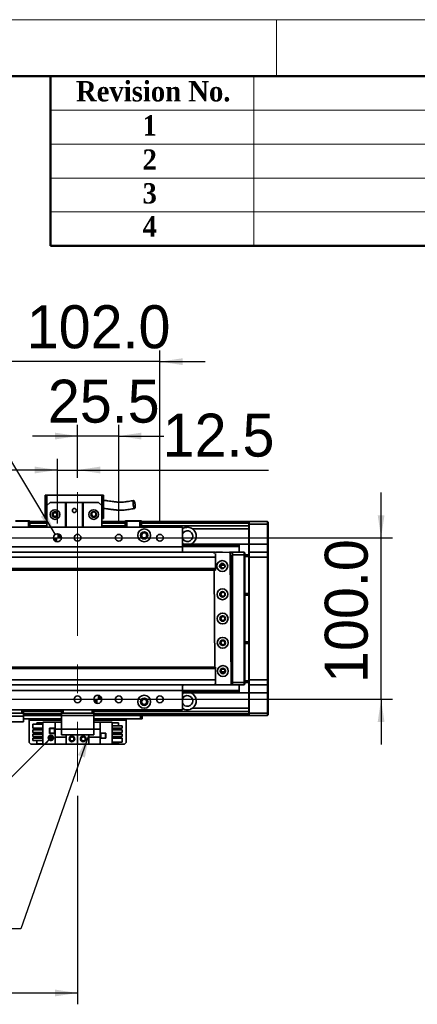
# Model space of a CAD drawing. Header units: millimetres. Extents: x 35 to 2905, y 35 to 2044.
# Tile 12 of 13: x 2011 to 2257, y 1434 to 2044. Entities that reach past the tile are written whole.
import ezdxf

# ---------------------------------------------------------------- set-up
doc = ezdxf.new("R2010")
doc.units = ezdxf.units.MM
doc.header["$LTSCALE"] = 7
doc.linetypes.add('CENTERX2', pattern=[20.32, 12.7, -2.54, 2.54, -2.54])
doc.layers.add('黑色实线', color=7, linetype='Continuous')
doc.styles.add('SLDTEXTSTYLE2', font='timesbd.ttf', dxfattribs={"width": 0.933})
doc.styles.add('SLDTEXTSTYLE8', font='txt')
doc.dimstyles.new('SLDDIMSTYLE0', dxfattribs={"dimtxt": 26.6, "dimasz": 14, "dimexe": 0, "dimexo": 0.0625, "dimgap": 6.65, "dimtad": 2, "dimdec": 1, "dimrnd": 1e-09, "dimzin": 4, "dimdsep": 46, "dimtxsty": 'SLDTEXTSTYLE8', "dimsah": 1, "dimcen": 0.09, "dimadec": 0, "dimazin": 1, "dimtfac": 1, "dimtdec": 1, "dimtmove": 0, "dimatfit": 0, "dimfxl": 0, "dimfrac": 2, "dimtolj": 1, "dimtzin": 12, "dimarcsym": 0})
doc.dimstyles.new('SLDDIMSTYLE1', dxfattribs={"dimtxt": 26.6, "dimasz": 14, "dimexe": 0, "dimexo": 0.0625, "dimgap": 6.65, "dimtad": 2, "dimdec": 1, "dimrnd": 1e-09, "dimzin": 12, "dimdsep": 46, "dimtxsty": 'SLDTEXTSTYLE8', "dimsah": 1, "dimcen": 0.09, "dimadec": 0, "dimazin": 3, "dimtfac": 1, "dimtdec": 1, "dimtmove": 0, "dimatfit": 0, "dimfxl": 0, "dimfrac": 2, "dimtolj": 1, "dimtzin": 12, "dimarcsym": 0})
doc.dimstyles.new('SLDDIMSTYLE2', dxfattribs={"dimtxt": 0.18, "dimasz": 14, "dimexe": 0, "dimexo": 0.0625, "dimgap": 0, "dimtad": 0, "dimtih": 1, "dimtoh": 1, "dimdec": 0, "dimrnd": 1e-09, "dimzin": 0, "dimdsep": 46, "dimtxsty": 'Standard', "dimsah": 1, "dimcen": 0.09, "dimadec": 0, "dimazin": 0, "dimtfac": 14, "dimtdec": 0, "dimtofl": 0, "dimtmove": 0, "dimatfit": 3, "dimfxl": 0, "dimfrac": 2, "dimtolj": 1, "dimtzin": 0, "dimarcsym": 0})
doc.dimstyles.new('SLDDIMSTYLE4', dxfattribs={"dimtxt": 26.6, "dimasz": 14, "dimexe": 0, "dimexo": 0.0625, "dimgap": 6.65, "dimtad": 0, "dimtih": 1, "dimtoh": 1, "dimdec": 1, "dimrnd": 1e-09, "dimzin": 4, "dimdsep": 46, "dimtxsty": 'SLDTEXTSTYLE8', "dimsah": 1, "dimcen": 0, "dimadec": 0, "dimazin": 1, "dimtfac": 1, "dimtdec": 1, "dimtofl": 0, "dimtmove": 0, "dimatfit": 3, "dimfxl": 0, "dimfrac": 2, "dimtolj": 1, "dimtzin": 12, "dimarcsym": 0})
doc.dimstyles.new('SLDDIMSTYLE5', dxfattribs={"dimtxt": 26.6, "dimasz": 14, "dimexe": 0, "dimexo": 0.0625, "dimgap": 6.65, "dimtad": 2, "dimdec": 1, "dimrnd": 1e-09, "dimzin": 4, "dimdsep": 46, "dimtxsty": 'SLDTEXTSTYLE8', "dimsah": 1, "dimcen": 0.09, "dimadec": 0, "dimazin": 1, "dimtfac": 1, "dimtdec": 1, "dimtofl": 0, "dimtmove": 0, "dimatfit": 3, "dimfxl": 0, "dimfrac": 2, "dimtolj": 1, "dimtzin": 12, "dimarcsym": 0})
doc.dimstyles.new('SLDDIMSTYLE6', dxfattribs={"dimtxt": 0.18, "dimasz": 4.2, "dimexe": 0, "dimexo": 0.0625, "dimgap": 0, "dimtad": 0, "dimtih": 1, "dimtoh": 1, "dimdec": 0, "dimrnd": 1e-09, "dimzin": 0, "dimdsep": 46, "dimtxsty": 'Standard', "dimblk1": 'DOT', "dimblk2": 'DOT', "dimsah": 1, "dimcen": 0.09, "dimadec": 0, "dimazin": 0, "dimtfac": 4.2, "dimtdec": 0, "dimtofl": 0, "dimtmove": 0, "dimatfit": 3, "dimldrblk": 'DOT', "dimfxl": 0, "dimfrac": 2, "dimtolj": 1, "dimtzin": 0, "dimarcsym": 0})

# ---------------------------------------------------------------- blocks, each defined once
blk = doc.blocks.new('_D_8')
at = {"layer": '黑色实线'}
for p, q in [((2234.73, 1723.28), (2234.73, 1751.28)), ((366.62, 1723.28), (2241.73, 1723.28)), ((2234.73, 1623.28), (2234.73, 1723.28)), ((366.62, 1623.28), (2241.73, 1623.28)), ((2234.73, 1623.28), (2234.73, 1595.28))]:
    blk.add_line(p, q, dxfattribs=at)
for points in [[(2234.73, 1723.28), (2236.83, 1737.28), (2232.63, 1737.28)], [(2234.73, 1623.28), (2232.63, 1609.28), (2236.83, 1609.28)]]:
    blk.add_solid(points, dxfattribs=at)
at = {"layer": '黑色实线', "insert": (2199.83, 1633.39), "char_height": 26.6, "attachment_point": 1, "rotation": 90, "style": 'SLDTEXTSTYLE8'}
blk.add_mtext('100.0', dxfattribs=at)
blk = doc.blocks.new('_D_13')
at = {"layer": '黑色实线'}
for p, q in [((2034.23, 1732.17), (2034.23, 1772.24)), ((2046.73, 1760.4), (2046.73, 1772.24)), ((2034.23, 1765.24), (2006.23, 1765.24)), ((2034.23, 1765.24), (2046.73, 1765.24)), ((2046.73, 1765.24), (2164.98, 1765.24))]:
    blk.add_line(p, q, dxfattribs=at)
for points in [[(2034.23, 1765.24), (2020.23, 1767.34), (2020.23, 1763.14)], [(2046.73, 1765.24), (2060.73, 1763.14), (2060.73, 1767.34)]]:
    blk.add_solid(points, dxfattribs=at)
at = {"layer": '黑色实线', "insert": (2099.44, 1800.14), "char_height": 26.6, "attachment_point": 1, "style": 'SLDTEXTSTYLE8'}
blk.add_mtext('12.5', dxfattribs=at)
blk = doc.blocks.new('_D_14')
at = {"layer": '黑色实线'}
for p, q in [((2046.73, 1760.4), (2046.73, 1793.25)), ((2072.23, 1732.17), (2072.23, 1793.25)), ((2046.73, 1786.25), (2018.73, 1786.25)), ((2072.23, 1786.25), (2046.73, 1786.25)), ((2072.23, 1786.25), (2100.23, 1786.25))]:
    blk.add_line(p, q, dxfattribs=at)
for points in [[(2046.73, 1786.25), (2032.73, 1788.35), (2032.73, 1784.15)], [(2072.23, 1786.25), (2086.23, 1784.15), (2086.23, 1788.35)]]:
    blk.add_solid(points, dxfattribs=at)
at = {"layer": '黑色实线', "insert": (2028.32, 1821.15), "char_height": 26.6, "attachment_point": 1, "style": 'SLDTEXTSTYLE8'}
blk.add_mtext('25.5', dxfattribs=at)
blk = doc.blocks.new('_D_15')
at = {"layer": '黑色实线'}
for p, q in [((1995.73, 1732.17), (1995.73, 1839.32)), ((2097.73, 1732.17), (2097.73, 1839.32)), ((1995.73, 1832.32), (1967.73, 1832.32)), ((2097.73, 1832.32), (1995.73, 1832.32)), ((2097.73, 1832.32), (2125.73, 1832.32))]:
    blk.add_line(p, q, dxfattribs=at)
for points in [[(1995.73, 1832.32), (1981.73, 1834.42), (1981.73, 1830.22)], [(2097.73, 1832.32), (2111.73, 1830.22), (2111.73, 1834.42)]]:
    blk.add_solid(points, dxfattribs=at)
at = {"layer": '黑色实线', "insert": (2015.25, 1867.22), "char_height": 26.6, "attachment_point": 1, "style": 'SLDTEXTSTYLE8'}
blk.add_mtext('102.0', dxfattribs=at)
blk = doc.blocks.new('SW_SYMBOL_HOLE_DEPTH')
at = {"layer": '黑色实线', "color": 0}
for p, q in [((0, 6125), (5600, 6125)), ((2800, 6125), (2800, 525)), ((700, 3885), (2800, 525)), ((4900, 3885), (2800, 525))]:
    blk.add_line(p, q, dxfattribs=at)
blk = doc.blocks.new('_D_16')
at = {"layer": '黑色实线'}
for p, q in [((1991.51, 1794.24), (1963.51, 1794.24)), ((2032.94, 1725.43), (1991.51, 1794.24))]:
    blk.add_line(p, q, dxfattribs=at)
blk.add_solid([(2032.94, 1725.43), (2027.52, 1738.5), (2023.92, 1736.34)], dxfattribs=at)
at = {"layer": '黑色实线', "xscale": 0.004985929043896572, "yscale": 0.004985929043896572, "zscale": 0.004985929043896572}
blk.add_blockref('SW_SYMBOL_HOLE_DEPTH', (1868.57, 1776.63), dxfattribs=at)
at = {"layer": '黑色实线', "char_height": 26.6, "attachment_point": 1, "style": 'SLDTEXTSTYLE8'}
for s, insert in [('2X ', (1667.21, 1807.64)), ('%%c', (1717.23, 1807.38)), (' 5.0H7 ', (1758.33, 1807.64)), (' 7.0', (1907.5, 1807.64))]:
    blk.add_mtext(s, dxfattribs=dict(at, insert=insert))
blk = doc.blocks.new('_D_18')
at = {"layer": '黑色实线'}
for p, q in [((306.73, 1563.44), (306.73, 1434.49)), ((2046.73, 1563.44), (2046.73, 1434.49)), ((306.73, 1441.49), (2046.73, 1441.49))]:
    blk.add_line(p, q, dxfattribs=at)
for points in [[(306.73, 1441.49), (320.73, 1439.39), (320.73, 1443.59)], [(2046.73, 1441.49), (2032.73, 1443.59), (2032.73, 1439.39)]]:
    blk.add_solid(points, dxfattribs=at)
at = {"layer": '黑色实线', "insert": (1123.46, 1476.39), "char_height": 26.6, "attachment_point": 1, "style": 'SLDTEXTSTYLE8'}
blk.add_mtext('1740.0', dxfattribs=at)
blk = doc.blocks.new('_DOT')
at = {"color": 0, "linetype": 'ByBlock', "lineweight": -2}
blk.add_line((-0.5, 0), (-1, 0), dxfattribs=at)
at = {"color": 0, "linetype": 'ByBlock', "const_width": 0.5}
blk.add_lwpolyline([(-0.25, 0, 1), (0.25, 0, 1)], format="xyb", close=True, dxfattribs=at)
blk = doc.blocks.new('SW_DOWELSYMBOL_2')
at = {"linetype": 'Continuous', "lineweight": 18}
h = blk.add_hatch(color=0, dxfattribs=at)
edge = h.paths.add_edge_path(flags=0)
edge.add_arc((0, 0), 2.5, 180, 270)
edge.add_line((0, -2.5), (0, 0))
edge.add_line((0, 0), (-2.5, 0))
h = blk.add_hatch(color=0, dxfattribs=at)
edge = h.paths.add_edge_path(flags=0)
edge.add_arc((0, 0), 2.5, 0, 90)
edge.add_line((0, 2.5), (0, 0))
edge.add_line((0, 0), (2.5, 0))
at = {"layer": '黑色实线', "color": 0}
blk.add_circle((0, 0), 2.5, dxfattribs=at)
blk = doc.blocks.new('SW_DOWELSYMBOL_3')
at = {"linetype": 'Continuous', "lineweight": 18}
h = blk.add_hatch(color=0, dxfattribs=at)
edge = h.paths.add_edge_path(flags=0)
edge.add_arc((0, 0), 2.5, 180, 270)
edge.add_line((0, -2.5), (0, 0))
edge.add_line((0, 0), (-2.5, 0))
h = blk.add_hatch(color=0, dxfattribs=at)
edge = h.paths.add_edge_path(flags=0)
edge.add_arc((0, 0), 2.5, 0, 90)
edge.add_line((0, 2.5), (0, 0))
edge.add_line((0, 0), (2.5, 0))
at = {"layer": '黑色实线', "color": 0}
blk.add_circle((0, 0), 2.5, dxfattribs=at)

msp = doc.modelspace()

# ---------------------------------------------------------------- linework, layer by layer
at = {"color": 7, "linetype": 'Continuous', "lineweight": 18}
for p, q in [((2905, 2044), (35, 2044)), ((2170, 2044), (2170, 2009)), ((70, 2009), (2870, 2009)), ((2156, 2009), (2156, 1904)), ((2030, 1988), (2870, 1988)), ((2030, 1967), (2870, 1967)), ((2030, 1946), (2870, 1946)), ((2030, 1925), (2870, 1925))]:
    msp.add_line(p, q, dxfattribs=at)
at = {"color": 7, "linetype": 'Continuous', "lineweight": 50}
for p, q in [((2870, 2009), (70, 2009)), ((2030, 2009), (2030, 1904)), ((2870, 1904), (2030, 1904))]:
    msp.add_line(p, q, dxfattribs=at)
at = {"color": 7, "linetype": 'Continuous', "lineweight": 35}
for p, q in [((2026.7329174, 1749.5844462), (2027.7328449, 1749.5844462)), ((2026.7329174, 1749.5844462), (2026.7329174, 1735.1844446)), ((2027.7328449, 1743.1844422), (2027.7328449, 1749.5844462)), ((2027.7328449, 1749.5844462), (2061.7330032, 1749.5844462)), ((2061.7330032, 1749.5844462), (2062.7329308, 1749.5844462)), ((2061.7330032, 1749.5844462), (2061.7330032, 1743.1844422)), ((2062.7329308, 1735.1844446), (2062.7329308, 1749.5844462)), ((2029.7329384, 1745.1844462), (2027.7328449, 1743.1844422)), ((2029.7329384, 1745.1844462), (2039.2329651, 1745.1844462)), ((2039.2329651, 1729.7844426), (2039.2329651, 1745.1844462)), ((2039.2329651, 1745.1844462), (2039.7329289, 1745.1844462)), ((2039.7329289, 1745.1844462), (2039.7329289, 1729.7844426)), ((2049.7329193, 1745.1844462), (2039.7329289, 1745.1844462)), ((2049.7329193, 1729.7844426), (2049.7329193, 1745.1844462)), ((2049.7329193, 1745.1844462), (2050.2328831, 1745.1844462)), ((2050.2328831, 1745.1844462), (2050.2328831, 1729.7844426)), ((2050.2328831, 1745.1844462), (2059.7329098, 1745.1844462)), ((2061.7330032, 1743.1844422), (2059.7329098, 1745.1844462)), ((2027.7328449, 1743.1844422), (2027.7328449, 1729.7844426)), ((2061.7330032, 1743.1844422), (2061.7330032, 1729.7844426)), ((2016.2329632, 1733.4844456), (2008.2328278, 1733.4844456)), ((2008.3572823, 1733.7844432), (2016.1087471, 1733.7844432)), ((2016.2329632, 1733.4844456), (2016.1087471, 1733.7844432)), ((2016.1087471, 1733.7844432), (2016.9329601, 1733.7844432)), ((2016.2329632, 1729.7844426), (2016.2329632, 1733.4844456)), ((2017.2328907, 1733.4844456), (2016.2329632, 1733.4844456)), ((2017.2328907, 1733.4844456), (2016.9329601, 1733.7844432)), ((2017.2328907, 1733.4844456), (2017.2328907, 1729.7844426)), ((2027.7328449, 1733.2895831), (2017.2328907, 1733.2895831)), ((2017.2328907, 1733.0895835), (2027.7328449, 1733.0895835)), ((2017.2328907, 1732.8895838), (2027.7328449, 1732.8895838)), ((2027.7328449, 1732.7895821), (2017.2328907, 1732.7895821)), ((2026.7329174, 1735.1844446), (2027.7328449, 1735.1844446)), ((2061.7330032, 1735.1844446), (2062.7329308, 1735.1844446)), ((2076.232906, 1733.2895831), (2061.7330032, 1733.2895831)), ((2061.7330032, 1733.0895835), (2076.232906, 1733.0895835)), ((2061.7330032, 1732.8895838), (2076.232906, 1732.8895838)), ((2076.232906, 1732.7895821), (2061.7330032, 1732.7895821)), ((2076.5328365, 1733.7844432), (2076.232906, 1733.4844456)), ((2077.2328335, 1733.4844456), (2076.232906, 1733.4844456)), ((2076.232906, 1729.7844426), (2076.232906, 1733.4844456)), ((2076.5328365, 1733.7844432), (2077.357288, 1733.7844432)), ((2077.2328335, 1733.4844456), (2077.357288, 1733.7844432)), ((2077.2328335, 1733.4844456), (2077.2328335, 1729.7844426)), ((2085.2329689, 1733.4844456), (2077.2328335, 1733.4844456)), ((2077.357288, 1733.7844432), (2085.1087528, 1733.7844432)), ((2085.2329689, 1733.4844456), (2085.1087528, 1733.7844432)), ((2085.1087528, 1733.7844432), (2085.9329659, 1733.7844432)), ((2086.2328964, 1733.4844456), (2085.2329689, 1733.4844456)), ((2085.2329689, 1729.7844426), (2085.2329689, 1733.4844456)), ((2086.2328964, 1733.4844456), (2085.9329659, 1733.7844432)), ((2086.2328964, 1733.4844456), (2086.2328964, 1729.7844426)), ((2152.7328449, 1733.2895831), (2086.2328964, 1733.2895831)), ((2086.2328964, 1733.0895835), (2086.7328602, 1733.0895835)), ((2086.2328964, 1732.8895838), (2086.7328602, 1732.8895838)), ((2152.7328449, 1732.7895821), (2086.2328964, 1732.7895821)), ((2086.7328602, 1733.0895835), (2086.7328602, 1732.8895838)), ((2086.7328602, 1732.7895821), (2086.7328602, 1732.8895838)), ((2152.7328449, 1732.9895818), (2153.0330139, 1733.2895831)), ((2152.7328449, 1733.2895831), (2152.7328449, 1732.9895818)), ((2152.7328449, 1731.7895838), (2152.7328449, 1732.9895818)), ((2152.7328449, 1731.7895838), (2153.0330139, 1731.7895838)), ((2152.7328449, 1719.2895808), (2152.7328449, 1731.7895838)), ((2153.0330139, 1733.2895831), (2153.0330139, 1731.7895838)), ((2153.0330139, 1733.2895831), (2164.4329983, 1733.2895831)), ((2164.4329983, 1731.7895838), (2153.0330139, 1731.7895838)), ((2153.0330139, 1731.7895838), (2153.0330139, 1719.2895808)), ((2164.4329983, 1731.7895838), (2164.4329983, 1733.2895831)), ((2164.4329983, 1733.2895831), (2164.7329289, 1732.9895818)), ((2164.4329983, 1731.7895838), (2164.7329289, 1731.7895838)), ((2164.4329983, 1719.2895808), (2164.4329983, 1731.7895838)), ((2164.7329289, 1732.9895818), (2164.7329289, 1731.7895838)), ((2164.7329289, 1731.7895838), (2164.7329289, 1719.2895808)), ((2111.7329556, 1729.7844426), (1981.7328411, 1729.7844426)), ((2027.7328449, 1730.7844446), (2017.2328907, 1730.7844446)), ((2076.232906, 1730.7844446), (2061.7330032, 1730.7844446)), ((2152.7328449, 1730.7844446), (2086.2328964, 1730.7844446)), ((2111.7329556, 1729.7844426), (2111.7329556, 1717.7844443)), ((2152.7328449, 1728.7844443), (2117.9025131, 1728.7844443)), ((2111.7329556, 1719.6798087), (2112.4529797, 1719.2844437)), ((2111.7329556, 1719.2844437), (2146.7330414, 1719.2844437)), ((2111.7329556, 1718.9914235), (2146.7330414, 1718.9914235)), ((2146.7330414, 1719.2844437), (2146.7330414, 1718.9914235)), ((2152.7328449, 1719.2844437), (2146.7330414, 1719.2844437)), ((2146.7330414, 1718.9914235), (2146.7330414, 1718.0925631)), ((2152.7328449, 1719.2895808), (2153.0330139, 1719.2895808)), ((2152.7328449, 1713.9895805), (2152.7328449, 1719.2895808)), ((2153.0330139, 1719.2895808), (2153.0330139, 1714.2895819)), ((2153.0330139, 1719.2895808), (2164.4329983, 1719.2895808)), ((2164.4329983, 1714.2895819), (2164.4329983, 1719.2895808)), ((2164.4329983, 1719.2895808), (2164.7329289, 1719.2895808)), ((2164.7329289, 1719.2895808), (2164.7329289, 1713.9895805)), ((2132.2329002, 1714.2895819), (221.2329465, 1714.2895819)), ((2111.7329556, 1717.7844443), (1981.7328411, 1717.7844443)), ((2111.7329556, 1718.0925631), (2146.7330414, 1718.0925631)), ((2111.7329556, 1717.799543), (2146.7330414, 1717.799543)), ((2111.7329556, 1717.7844443), (2111.7329556, 1714.2895819)), ((2131.8378407, 1714.2643244), (2131.3404995, 1713.7616449)), ((2131.3404995, 1713.7616449), (2131.3412148, 1713.6512571)), ((2140.8376652, 1714.3127122), (2131.8378407, 1714.2643244)), ((2132.2329002, 1714.2895819), (2132.2329002, 1714.2664516)), ((2132.2329002, 1713.6512571), (2132.2329002, 1711.2895795)), ((2132.5328308, 1714.2895819), (2132.5113731, 1714.2679454)), ((2132.5328308, 1714.2680646), (2132.5328308, 1714.2895819)), ((2132.5328308, 1714.2895819), (2136.5354019, 1714.2895819)), ((2141.34049, 1713.8154083), (2140.8376652, 1714.3127122)), ((2140.8610302, 1714.2895819), (2142.7328545, 1714.2895819)), ((2142.7328545, 1713.9895805), (2141.1642986, 1713.9895805)), ((2141.7758423, 1632.8165815), (2141.34049, 1713.8154083)), ((2142.7328545, 1714.2895819), (2149.9328571, 1714.2895819)), ((2142.7328545, 1712.7895826), (2142.7328545, 1714.2895819)), ((2142.7328545, 1633.7895827), (2142.7328545, 1712.7895826)), ((2149.9328571, 1712.7895826), (2142.7328545, 1712.7895826)), ((2146.7330414, 1718.0925631), (2146.7330414, 1717.799543)), ((2146.7330414, 1717.799543), (2146.7330414, 1714.2895819)), ((2149.9328571, 1712.7895826), (2149.9328571, 1714.2895819)), ((2150.2330261, 1713.9895805), (2149.9328571, 1714.2895819)), ((2149.9328571, 1633.7895827), (2149.9328571, 1712.7895826)), ((2150.2330261, 1712.7895826), (2149.9328571, 1712.7895826)), ((2150.2330261, 1713.9895805), (2150.2330261, 1712.7895826)), ((2150.2330261, 1712.7895826), (2150.2330261, 1633.7895827)), ((2150.2330261, 1712.7895826), (2152.7328449, 1712.7895826)), ((2153.0330139, 1714.2895819), (2152.7328449, 1713.9895805)), ((2152.7328449, 1711.2895833), (2152.7328449, 1713.9895805)), ((2153.0330139, 1714.2895819), (2153.0330139, 1711.2895833)), ((2153.0330139, 1714.2895819), (2164.4329983, 1714.2895819)), ((2164.4329983, 1711.2895833), (2164.4329983, 1714.2895819)), ((2164.4329983, 1714.2895819), (2164.7329289, 1713.9895805)), ((2164.7329289, 1713.9895805), (2164.7329289, 1711.2895833)), ((2132.2329002, 1711.2895795), (221.2329465, 1711.2895795)), ((2132.2329002, 1711.2895795), (2132.2329002, 1704.2895784)), ((2136.7330509, 1707.3895824), (2137.0260674, 1707.3624903)), ((2142.2328907, 1712.2895816), (2141.3485962, 1712.2895816)), ((2142.2328907, 1634.2895837), (2142.2328907, 1712.2895816)), ((2152.7328449, 1711.7895805), (2150.2330261, 1711.7895805)), ((2152.7328449, 1635.289582), (2152.7328449, 1711.2895833)), ((2153.0330139, 1711.2895833), (2152.7328449, 1711.2895833)), ((2153.0330139, 1711.2895833), (2153.0330139, 1635.289582)), ((2164.4329983, 1711.2895833), (2153.0330139, 1711.2895833)), ((2164.4329983, 1635.289582), (2164.4329983, 1711.2895833)), ((2164.4329983, 1711.2895833), (2164.7329289, 1711.2895833)), ((2164.7329289, 1711.2895833), (2164.7329289, 1635.289582)), ((2132.2329002, 1704.2895784), (221.2329465, 1704.2895784)), ((221.2329465, 1703.2895782), (2132.2329002, 1703.2895782)), ((2131.3967663, 1703.2895782), (2131.7193466, 1643.2895833)), ((2132.2329002, 1704.2895784), (2132.2329002, 1703.2895782)), ((2137.8786522, 1706.2895824), (2135.5872112, 1706.2895824)), ((2136.7330509, 1689.8895824), (2137.2473198, 1689.8046588)), ((2150.2330261, 1688.7895824), (2152.7328449, 1688.7895824)), ((2152.7328449, 1687.7895822), (2150.2330261, 1687.7895822)), ((2150.2330261, 1658.7895812), (2152.7328449, 1658.7895812)), ((2152.7328449, 1657.7895829), (2150.2330261, 1657.7895829)), ((2132.2329002, 1643.2895833), (221.2329465, 1643.2895833)), ((2132.2329002, 1642.289585), (221.2329465, 1642.289585)), ((2132.2329002, 1643.2895833), (2132.2329002, 1642.289585)), ((2132.2329002, 1642.289585), (2132.2329002, 1635.2895857)), ((2135.5872112, 1640.2895809), (2137.8786522, 1640.2895809)), ((2132.2329002, 1635.2895857), (221.2329465, 1635.2895857)), ((2132.2329002, 1635.2895857), (2132.2329002, 1632.9279081)), ((2141.7679745, 1634.2895837), (2142.2328907, 1634.2895837)), ((2142.7328545, 1633.7895827), (2149.9328571, 1633.7895827)), ((2142.7328545, 1632.2895833), (2142.7328545, 1633.7895827)), ((2150.2330261, 1633.7895827), (2149.9328571, 1633.7895827)), ((2149.9328571, 1632.2895833), (2149.9328571, 1633.7895827)), ((2150.2330261, 1634.789581), (2152.7328449, 1634.789581)), ((2150.2330261, 1633.7895827), (2150.2330261, 1632.589581)), ((2152.7328449, 1633.7895827), (2150.2330261, 1633.7895827)), ((2153.0330139, 1635.289582), (2152.7328449, 1635.289582)), ((2152.7328449, 1632.589581), (2152.7328449, 1635.289582)), ((2153.0330139, 1635.289582), (2164.4329983, 1635.289582)), ((2153.0330139, 1635.289582), (2153.0330139, 1632.2895833)), ((2164.4329983, 1635.289582), (2164.7329289, 1635.289582)), ((2164.4329983, 1632.2895833), (2164.4329983, 1635.289582)), ((2164.7329289, 1635.289582), (2164.7329289, 1632.589581)), ((2132.2329002, 1632.2895833), (221.2329465, 1632.2895833)), ((2111.7329556, 1628.7844428), (1981.7328411, 1628.7844428)), ((2111.7329556, 1632.2895833), (2111.7329556, 1628.7844428)), ((2111.7329556, 1628.7844428), (2111.7329556, 1616.7844446)), ((2111.7329556, 1628.7796185), (2146.7330414, 1628.7796185)), ((2111.7329556, 1628.4866021), (2146.7330414, 1628.4866021)), ((2111.7329556, 1627.587738), (2146.7330414, 1627.587738)), ((2131.7751366, 1632.9279081), (2131.7760902, 1632.7628144)), ((2131.7760902, 1632.7628144), (2132.2786766, 1632.2655105)), ((2132.2329002, 1632.3107877), (2132.2329002, 1632.2895833)), ((2132.2786766, 1632.2655105), (2141.2785011, 1632.3138983)), ((2142.7328545, 1632.2895833), (2136.7557007, 1632.2895833)), ((2141.2785011, 1632.3138983), (2141.7758423, 1632.8165815)), ((2141.551252, 1632.589581), (2142.7328545, 1632.589581)), ((2149.9328571, 1632.2895833), (2142.7328545, 1632.2895833)), ((2146.7330414, 1632.2895833), (2146.7330414, 1628.7796185)), ((2146.7330414, 1628.7796185), (2146.7330414, 1628.4866021)), ((2146.7330414, 1628.4866021), (2146.7330414, 1627.587738)), ((2146.7330414, 1627.587738), (2146.7330414, 1627.2947216)), ((2150.2330261, 1632.589581), (2149.9328571, 1632.2895833)), ((2153.0330139, 1632.2895833), (2152.7328449, 1632.589581)), ((2152.7328449, 1627.2895807), (2152.7328449, 1632.589581)), ((2164.4329983, 1632.2895833), (2153.0330139, 1632.2895833)), ((2153.0330139, 1632.2895833), (2153.0330139, 1627.2895807)), ((2164.4329983, 1632.2895833), (2164.7329289, 1632.589581)), ((2164.4329983, 1627.2895807), (2164.4329983, 1632.2895833)), ((2164.7329289, 1632.589581), (2164.7329289, 1627.2895807)), ((2111.7329556, 1627.2947216), (2146.7330414, 1627.2947216)), ((2111.7329556, 1626.8993528), (2112.4529797, 1627.2947216)), ((2152.7328449, 1627.2947216), (2146.7330414, 1627.2947216)), ((2153.0330139, 1627.2895807), (2152.7328449, 1627.2895807)), ((2152.7328449, 1614.7895814), (2152.7328449, 1627.2895807)), ((2153.0330139, 1627.2895807), (2164.4329983, 1627.2895807)), ((2153.0330139, 1627.2895807), (2153.0330139, 1614.7895814)), ((2164.7329289, 1627.2895807), (2164.4329983, 1627.2895807)), ((2164.4329983, 1614.7895814), (2164.4329983, 1627.2895807)), ((2164.7329289, 1627.2895807), (2164.7329289, 1614.7895814)), ((2111.7329556, 1616.7844446), (1981.7328411, 1616.7844446)), ((2012.2330147, 1614.7844442), (2012.2330147, 1616.7844446)), ((2013.2329422, 1616.7844446), (2013.2329422, 1614.7844442)), ((2036.7329079, 1615.7947206), (2013.2329422, 1615.7947206)), ((2036.7329079, 1614.7844442), (2036.7329079, 1616.7844446)), ((2037.7328354, 1616.7844446), (2037.7328354, 1614.7844442)), ((2055.7329613, 1614.7844442), (2055.7329613, 1616.7844446)), ((2056.7328888, 1616.7844446), (2056.7328888, 1614.7844442)), ((2152.7328449, 1615.7947206), (2056.7328888, 1615.7947206)), ((2152.7328449, 1617.7947209), (2117.9025131, 1617.7947209)), ((1978.2328564, 1612.9511097), (2013.2329422, 1612.9511097)), ((2013.2329422, 1609.2844405), (1978.2328564, 1609.2844405)), ((1979.2330223, 1614.7844442), (2012.2330147, 1614.7844442)), ((2013.2329422, 1614.7844442), (2012.2330147, 1614.7844442)), ((2013.2329422, 1614.7844442), (2013.2329422, 1612.9511097)), ((2036.7329079, 1613.2895821), (2013.2329422, 1613.2895821)), ((2013.2329422, 1612.9511097), (2013.2329422, 1609.2844405)), ((2036.7329079, 1611.2895855), (2013.2329422, 1611.2895855)), ((2016.7329269, 1611.2895855), (2016.7329269, 1610.2895835)), ((2016.7329269, 1596.4895808), (2016.7329269, 1610.2895835)), ((2037.7328354, 1614.7844442), (2036.7329079, 1614.7844442)), ((2036.7329079, 1613.2844412), (2036.7329079, 1614.7844442)), ((2056.7328888, 1613.2844412), (2036.7329079, 1613.2844412)), ((2036.7329079, 1613.2844412), (2036.7329079, 1604.7844463)), ((2055.7329613, 1614.7844442), (2037.7328354, 1614.7844442)), ((2056.7328888, 1614.7844442), (2055.7329613, 1614.7844442)), ((2056.7328888, 1614.7844442), (2056.7328888, 1613.2844412)), ((2152.7328449, 1613.2895821), (2056.7328888, 1613.2895821)), ((2056.7328888, 1613.2844412), (2056.7328888, 1604.7844463)), ((2085.7329327, 1611.2895855), (2056.7328888, 1611.2895855)), ((2076.7328697, 1610.2895835), (2076.7328697, 1611.2895855)), ((2076.7328697, 1610.2895835), (2076.7328697, 1596.4895808)), ((2085.7329327, 1611.2895855), (2085.7329327, 1613.2895821)), ((2086.7328602, 1611.2895855), (2085.7329327, 1611.2895855)), ((2086.7328602, 1613.2895821), (2086.7328602, 1611.2895855)), ((2153.0330139, 1614.7895814), (2152.7328449, 1614.7895814)), ((2152.7328449, 1613.5895797), (2152.7328449, 1614.7895814)), ((2153.0330139, 1613.2895821), (2152.7328449, 1613.5895797)), ((2152.7328449, 1613.5895797), (2152.7328449, 1613.2895821)), ((2153.0330139, 1614.7895814), (2164.4329983, 1614.7895814)), ((2153.0330139, 1614.7895814), (2153.0330139, 1613.2895821)), ((2164.4329983, 1613.2895821), (2153.0330139, 1613.2895821)), ((2164.7329289, 1614.7895814), (2164.4329983, 1614.7895814)), ((2164.4329983, 1613.2895821), (2164.4329983, 1614.7895814)), ((2164.7329289, 1613.5895797), (2164.4329983, 1613.2895821)), ((2164.7329289, 1614.7895814), (2164.7329289, 1613.5895797)), ((2019.032951, 1605.3495803), (2019.032951, 1607.8495854)), ((2019.032951, 1607.8495854), (2025.2330261, 1607.8495854)), ((2019.032951, 1605.3495803), (2025.2330261, 1605.3495803)), ((2019.032951, 1602.8095805), (2019.032951, 1604.3095836)), ((2019.032951, 1604.3095836), (2025.2330261, 1604.3095836)), ((2021.4328724, 1608.7895804), (2025.2330261, 1608.7895804)), ((2021.4328724, 1607.8495854), (2021.4328724, 1608.7895804)), ((2021.4328724, 1604.3095836), (2021.4328724, 1605.3495803)), ((2025.2330261, 1595.4895788), (2025.2330261, 1609.0895855)), ((2025.2330261, 1609.0895855), (2032.7830273, 1609.0895855)), ((2032.5329262, 1605.3895825), (2029.332872, 1605.3895825)), ((2029.332872, 1605.3895825), (2029.332872, 1602.1895805)), ((2029.4330078, 1605.2895808), (2029.4330078, 1602.2895822)), ((2032.4330288, 1605.2895808), (2029.4330078, 1605.2895808)), ((2032.4330288, 1602.2895822), (2032.4330288, 1605.2895808)), ((2032.5329262, 1602.1895805), (2032.5329262, 1605.3895825)), ((2032.7830273, 1609.0895855), (2032.7830273, 1604.7895798)), ((2036.7329079, 1609.0895855), (2032.7830273, 1609.0895855)), ((2036.7329079, 1604.7895798), (2032.7830273, 1604.7895798)), ((2032.7830273, 1599.7895845), (2032.7830273, 1604.7895798)), ((2036.7329079, 1604.7844463), (2056.7328888, 1604.7844463)), ((2036.7329079, 1601.2844467), (2036.7329079, 1604.7844463)), ((2060.6830078, 1609.0895855), (2056.7328888, 1609.0895855)), ((2060.6830078, 1604.7895798), (2056.7328888, 1604.7895798)), ((2056.7328888, 1604.7844463), (2056.7328888, 1601.2844467)), ((2060.6830078, 1604.7895798), (2060.6830078, 1609.0895855)), ((2068.233009, 1609.0895855), (2060.6830078, 1609.0895855)), ((2060.6830078, 1604.7895798), (2060.6830078, 1599.7895845)), ((2068.233009, 1609.0895855), (2068.233009, 1595.4895788)), ((2072.0329243, 1608.7895804), (2068.233009, 1608.7895804)), ((2074.4328457, 1606.8495833), (2068.233009, 1606.8495833)), ((2074.4328457, 1605.3495803), (2068.233009, 1605.3495803)), ((2074.4328457, 1604.3095836), (2068.233009, 1604.3095836)), ((2072.0329243, 1608.7895804), (2072.0329243, 1606.8495833)), ((2072.0329243, 1605.3495803), (2072.0329243, 1604.3095836)), ((2074.4328457, 1606.8495833), (2074.4328457, 1605.3495803)), ((2074.4328457, 1604.3095836), (2074.4328457, 1602.8095805)), ((2019.032951, 1602.8095805), (2025.2330261, 1602.8095805)), ((2019.032951, 1601.7695838), (2025.2330261, 1601.7695838)), ((2019.032951, 1600.2695807), (2019.032951, 1601.7695838)), ((2019.032951, 1600.2695807), (2025.2330261, 1600.2695807)), ((2019.032951, 1597.729581), (2019.032951, 1599.229584)), ((2019.032951, 1599.229584), (2025.2330261, 1599.229584)), ((2019.032951, 1597.729581), (2025.2330261, 1597.729581)), ((2021.4328724, 1601.7695838), (2021.4328724, 1602.8095805)), ((2021.4328724, 1599.229584), (2021.4328724, 1600.2695807)), ((2021.4328724, 1595.7895839), (2021.4328724, 1597.729581)), ((2029.332872, 1602.1895805), (2032.5329262, 1602.1895805)), ((2029.4330078, 1602.2895822), (2032.4330288, 1602.2895822)), ((2032.7830273, 1599.7895845), (2039.7329289, 1599.7895845)), ((2032.7830273, 1599.7895845), (2032.7830273, 1595.4895788)), ((2056.7328888, 1601.2844467), (2036.7329079, 1601.2844467)), ((2039.7329289, 1601.2844467), (2039.7329289, 1599.7895845)), ((2039.7329289, 1595.4895788), (2039.7329289, 1599.7895845)), ((2046.7328983, 1601.2844467), (2046.7328983, 1595.4895788)), ((2053.7328678, 1599.7895845), (2053.7328678, 1601.2844467)), ((2053.7328678, 1599.7895845), (2060.6830078, 1599.7895845)), ((2053.7328678, 1599.7895845), (2053.7328678, 1595.4895788)), ((2060.6830078, 1595.4895788), (2060.6830078, 1599.7895845)), ((2064.1329247, 1602.3895838), (2060.9328705, 1602.3895838)), ((2060.9328705, 1602.3895838), (2060.9328705, 1599.1895818)), ((2060.9328705, 1599.1895818), (2064.1329247, 1599.1895818)), ((2061.0330063, 1602.2895822), (2061.0330063, 1599.2895835)), ((2064.0330273, 1602.2895822), (2061.0330063, 1602.2895822)), ((2061.0330063, 1599.2895835), (2064.0330273, 1599.2895835)), ((2064.0330273, 1599.2895835), (2064.0330273, 1602.2895822)), ((2064.1329247, 1599.1895818), (2064.1329247, 1602.3895838)), ((2074.4328457, 1602.8095805), (2068.233009, 1602.8095805)), ((2074.4328457, 1601.7695838), (2068.233009, 1601.7695838)), ((2074.4328457, 1600.2695807), (2068.233009, 1600.2695807)), ((2074.4328457, 1599.229584), (2068.233009, 1599.229584)), ((2072.0329243, 1602.8095805), (2072.0329243, 1601.7695838)), ((2072.0329243, 1600.2695807), (2072.0329243, 1599.229584)), ((2074.4328457, 1601.7695838), (2074.4328457, 1600.2695807)), ((2074.4328457, 1599.229584), (2074.4328457, 1596.7295789)), ((2016.7329269, 1596.4895808), (2017.7328545, 1595.4895788)), ((2025.2330261, 1595.4895788), (2017.7328545, 1595.4895788)), ((2021.4328724, 1595.7895839), (2025.2330261, 1595.7895839)), ((2025.2330261, 1595.4895788), (2032.7830273, 1595.4895788)), ((2032.7830273, 1595.4895788), (2039.7329289, 1595.4895788)), ((2046.7328983, 1595.4895788), (2039.7329289, 1595.4895788)), ((2046.7328983, 1595.4895788), (2053.7328678, 1595.4895788)), ((2053.7328678, 1595.4895788), (2060.6830078, 1595.4895788)), ((2068.233009, 1595.4895788), (2060.6830078, 1595.4895788)), ((2074.4328457, 1596.7295789), (2068.233009, 1596.7295789)), ((2072.0329243, 1595.7895839), (2068.233009, 1595.7895839)), ((2075.7329422, 1595.4895788), (2068.233009, 1595.4895788)), ((2072.0329243, 1596.7295789), (2072.0329243, 1595.7895839)), ((2075.7329422, 1595.4895788), (2076.7328697, 1596.4895808))]:
    msp.add_line(p, q, dxfattribs=at)
at = {"color": 8, "linetype": 'Continuous', "lineweight": 35}
for p, q in [((2027.7328449, 1732.2895811), (2017.2328907, 1732.2895811)), ((2076.232906, 1732.2895811), (2061.7330032, 1732.2895811)), ((2152.7328449, 1732.2895811), (2086.2328964, 1732.2895811)), ((2036.7329079, 1614.2895804), (2013.2329422, 1614.2895804)), ((2016.7329269, 1610.2895835), (2036.7329079, 1610.2895835)), ((2152.7328449, 1614.2895804), (2056.7328888, 1614.2895804)), ((2056.7328888, 1610.2895835), (2076.7328697, 1610.2895835))]:
    msp.add_line(p, q, dxfattribs=at)
at = {"color": 7, "linetype": 'Continuous', "lineweight": 35, "flags": 128}
for points in [[(2112.3034912, 1714.2895819), (2112.080093, 1714.458453), (2111.7262798, 1714.6710479)], [(2136.7330509, 1674.8895821), (2137.3453098, 1674.7677893), (2137.586351, 1674.6430553)], [(2111.7310482, 1631.9003166), (2112.0841461, 1632.1131275), (2112.3156506, 1632.2895833)]]:
    msp.add_lwpolyline(points, dxfattribs=at)
at = {"color": 7, "linetype": 'Continuous', "lineweight": 35}
for centre, radius in [((2032.7329422, 1737.684444), 3), ((2032.7329422, 1737.684444), 1.7), ((2032.7329422, 1737.684444), 1.6), ((2044.7329422, 1740.184444), 1.25), ((2056.7329422, 1737.684444), 3), ((2056.7329422, 1737.684444), 1.7), ((2056.7329422, 1737.684444), 1.6), ((2034.2329422, 1723.284444), 2.5), ((2046.7329422, 1723.284444), 2.1), ((2072.2329422, 1723.284444), 2.1), ((2087.9829422, 1724.784444), 4), ((2087.9829422, 1724.784444), 2.25), ((2087.9829422, 1724.784444), 2), ((2087.9829422, 1724.784444), 1.621), ((2097.7329422, 1723.284444), 2.1), ((2136.3834767, 1705.7886427), 3.36), ((2136.3834767, 1705.7886427), 1.7), ((2136.7329422, 1705.7895821), 1.25), ((2136.4775635, 1688.2888956), 3.36), ((2136.4775635, 1688.2888956), 1.7), ((2136.7329422, 1688.2895821), 1.25), ((2136.5582094, 1673.2891124), 3.36), ((2136.5582094, 1673.2891124), 1.7), ((2136.7329422, 1673.2895821), 1.25), ((2136.6388553, 1658.2893292), 3.36), ((2136.6388553, 1658.2893292), 1.7), ((2136.7329422, 1658.2895821), 1.6), ((2136.7329422, 1658.2895821), 1.25), ((2136.7329422, 1640.7895821), 3.36), ((2136.7329422, 1640.7895821), 1.7), ((2136.7329422, 1640.7895821), 1.6), ((2136.7329422, 1640.7895821), 1.25), ((2046.7329422, 1623.284444), 2.1), ((2059.2329422, 1623.284444), 2.5), ((2072.2329422, 1623.284444), 2.1), ((2087.9829422, 1621.784444), 4), ((2087.9829422, 1621.784444), 2.25), ((2087.9829422, 1621.784444), 2), ((2087.9829422, 1621.784444), 1.621), ((2097.7329422, 1623.284444), 2.1), ((2043.2329422, 1598.7895821), 1.75), ((2043.2329422, 1598.7895821), 1.25), ((2050.2329422, 1598.7895821), 1.75), ((2050.2329422, 1598.7895821), 1.25)]:
    msp.add_circle(centre, radius, dxfattribs=at)
for centre, radius, start, end in [((2114.7329422, 1724.2895821), 3.3, 0, 155.3800226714), ((2114.7329422, 1724.2895821), 5.5, 294.4911795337, 54.8102122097), ((2114.7329422, 1724.2895821), 3.3, 204.6199773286, 0), ((2136.7329422, 1705.7895821), 1.6, 90, 280.8667002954), ((2136.7329422, 1688.2895821), 1.6, 90, 289.059298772), ((2136.7329422, 1673.2895821), 1.6, 90, 302.5373186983), ((2114.7329422, 1622.2895821), 3.3, 0, 155.3800226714), ((2114.7329422, 1622.2895821), 3.3, 204.6199773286, 0), ((2114.7329422, 1622.2895821), 5.5, 305.1897877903, 65.5088204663)]:
    msp.add_arc(centre, radius, start, end, dxfattribs=at)
for points, knots in [([(2081.4747768, 1746.3358962), (2080.4304494, 1746.1700188), (2078.6103126, 1745.8809146), (2076.2317918, 1745.5100898), (2074.4212905, 1745.3658408), (2072.8370734, 1745.3377494), (2071.0672329, 1745.4177787), (2069.2125837, 1745.6397187), (2067.3150923, 1745.9257353), (2065.7953392, 1746.1474349), (2064.374837, 1746.2825731), (2063.4310271, 1746.3350723), (2062.8737281, 1746.3126165), (2062.7329308, 1746.3069433)], [0, 0, 0, 0, 0.1728240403, 0.3012114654, 0.3945091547, 0.4621947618, 0.5503057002, 0.6704331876, 0.7542686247, 0.8531363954, 0.9124898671, 0.9778912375, 1, 1, 1, 1]), ([(2081.0930687, 1745.1738441), (2081.1193355, 1745.4229462), (2081.1719289, 1745.9217175), (2081.3501106, 1746.3265774), (2081.5724765, 1746.3679164), (2081.8044535, 1746.0877526), (2082.0204942, 1745.576909), (2082.2076386, 1744.883508), (2082.3477608, 1744.0762254), (2082.4256695, 1743.2369863), (2082.4294338, 1742.4581696), (2082.3566799, 1741.8373435), (2082.2155887, 1741.4464947), (2082.0164085, 1741.3595338), (2081.8151834, 1741.463662), (2081.6259568, 1741.8081958), (2081.4558287, 1742.3391214), (2081.3044255, 1743.0727334), (2081.193974, 1743.8190281), (2081.1183132, 1744.3628253), (2081.092538, 1744.6220349), (2081.0795467, 1744.706939), (2081.0799233, 1744.7292837), (2081.0780453, 1744.8034341), (2081.081664, 1744.95958), (2081.0886939, 1745.0916536), (2081.0930687, 1745.1738441)], [0, 0, 0, 0, 0.0648161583, 0.1297798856, 0.1897308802, 0.2426179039, 0.2944131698, 0.346242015, 0.3987223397, 0.452198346, 0.506600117, 0.5614512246, 0.6160500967, 0.6697724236, 0.7270697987, 0.7653753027, 0.8036909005, 0.8589087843, 0.9142290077, 0.9495540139, 0.9640000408, 0.9648504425, 0.9657587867, 0.9687097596, 0.9805278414, 1, 1, 1, 1]), ([(2032.52029, 1736.5542599), (2032.3914283, 1736.5758501), (2032.1330591, 1736.6191388), (2031.7946143, 1736.8424992), (2031.5346366, 1737.1616607), (2031.3858911, 1737.564325), (2031.3731813, 1738.0082834), (2031.5083315, 1738.4450432), (2031.7673465, 1738.8167166), (2032.0114086, 1738.9796866), (2032.1257072, 1739.0560084)], [0, 0, 0, 0, 0.1153178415, 0.2312134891, 0.3517476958, 0.4769826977, 0.6064965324, 0.7402113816, 0.8783363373, 1, 1, 1, 1]), ([(2032.7329594, 1736.5343706), (2032.7369328, 1736.5343846), (2032.8571115, 1736.5348081), (2033.0946826, 1736.5740143), (2033.4106057, 1736.7333432), (2033.664675, 1736.980113), (2033.8329658, 1737.2916676), (2033.9000212, 1737.6393614), (2033.8597742, 1737.9910962), (2033.7162667, 1738.314792), (2033.4820863, 1738.5803774), (2033.1791887, 1738.7638361), (2032.8351892, 1738.8478669), (2032.4818631, 1738.8250163), (2032.1516246, 1738.697442), (2031.8748376, 1738.4766445), (2031.6768207, 1738.183151), (2031.5757551, 1737.8437024), (2031.5815205, 1737.4898159), (2031.692413, 1737.1531498), (2031.8998028, 1736.8674737), (2032.1821567, 1736.6494008), (2032.4075956, 1736.5859688), (2032.52029, 1736.5542599)], [0, 0, 0, 0, 0.0017066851, 0.0516197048, 0.1015423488, 0.151466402, 0.2013808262, 0.2512952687, 0.3012105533, 0.3511152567, 0.4010379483, 0.4509525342, 0.5008827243, 0.5507863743, 0.6006986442, 0.6505994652, 0.7005233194, 0.750442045, 0.8003534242, 0.8502620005, 0.9001902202, 0.9501062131, 1, 1, 1, 1]), ([(2033.3402115, 1739.0560084), (2033.4716506, 1738.9658916), (2033.740552, 1738.7815285), (2034.0008743, 1738.3577197), (2034.1076663, 1737.8822208), (2034.0450676, 1737.4135112), (2033.8337536, 1737.0093701), (2033.5090031, 1736.7150824), (2033.1910696, 1736.5813051), (2032.9995233, 1736.5602191), (2032.9453903, 1736.5542599)], [0, 0, 0, 0, 0.1408017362, 0.2880557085, 0.4304268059, 0.5679298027, 0.7005835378, 0.8284648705, 0.9515224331, 1, 1, 1, 1]), ([(2056.6046196, 1736.5517379), (2056.5484328, 1736.5538748), (2056.3550762, 1736.5612285), (2056.028949, 1736.6728836), (2055.6874109, 1736.9426432), (2055.4505741, 1737.3292392), (2055.3577553, 1737.7895757), (2055.4306179, 1738.2706442), (2055.6716929, 1738.7105183), (2055.9430755, 1738.9510216), (2056.1075997, 1739.0456357), (2056.1256367, 1739.0560084)], [0, 0, 0, 0, 0.0488305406, 0.1680414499, 0.2919264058, 0.4205528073, 0.5539622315, 0.6921658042, 0.8349341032, 0.9819036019, 1, 1, 1, 1]), ([(2056.5204578, 1736.5542599), (2056.3886495, 1736.5933648), (2056.1429765, 1736.666251), (2055.8699171, 1736.9026242), (2055.7027222, 1737.1499873), (2055.6027297, 1737.4178997), (2055.5785814, 1737.6275812), (2055.5850819, 1737.7593163), (2055.5873033, 1737.7850636), (2055.5876008, 1737.7903243), (2055.5880709, 1737.7922844), (2055.5880015, 1737.7928767), (2055.5880027, 1737.7927315), (2055.5880028, 1737.7927178)], [0, 0, 0, 0, 0.2369910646, 0.441719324, 0.6142455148, 0.7545155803, 0.9380830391, 0.9829652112, 0.9897849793, 0.9952033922, 0.9975517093, 0.999768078, 1, 1, 1, 1]), ([(2056.9455582, 1736.5542599), (2057.0849896, 1736.5788424), (2057.3641676, 1736.628063), (2057.7164063, 1736.8815591), (2057.9667497, 1737.2276416), (2058.0908747, 1737.638065), (2058.0807969, 1738.0659526), (2057.9412057, 1738.468686), (2057.6924903, 1738.8196937), (2057.4576349, 1738.9772072), (2057.3401409, 1739.0560084)], [0, 0, 0, 0, 0.1247801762, 0.2498422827, 0.3748431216, 0.4998380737, 0.6248223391, 0.7497886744, 0.8748237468, 1, 1, 1, 1]), ([(2062.7329308, 1741.2986853), (2063.1020971, 1741.314705), (2063.9896648, 1741.3532202), (2065.3609518, 1741.1737498), (2066.7774797, 1740.9729686), (2068.0533186, 1740.7806582), (2069.1535211, 1740.6335234), (2070.1064522, 1740.5280799), (2071.3521471, 1740.4192667), (2073.1807902, 1740.3419979), (2075.7805161, 1740.4402048), (2078.7796738, 1740.8586986), (2080.9178232, 1741.2079819), (2082.0455509, 1741.392205)], [0, 0, 0, 0, 0.056174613, 0.1350577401, 0.2093746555, 0.2758340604, 0.3326395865, 0.3788463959, 0.4216805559, 0.5224896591, 0.656040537, 0.8185848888, 1, 1, 1, 1]), ([(2113.3811432, 1729.6208763), (2113.3824817, 1729.7626146), (2113.3852768, 1730.0586027), (2113.3121546, 1730.4129428), (2113.1037071, 1730.6424045), (2112.7664345, 1730.7465014), (2112.3350994, 1730.7794455), (2111.8199852, 1730.7831069), (2111.2701161, 1730.7821629), (2110.7675045, 1730.7595886), (2110.3911372, 1730.6609122), (2110.1771362, 1730.4457532), (2110.0895312, 1730.1430316), (2110.0871351, 1729.8824083), (2110.08596, 1729.7545918)], [0, 0, 0, 0, 0.0797572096, 0.1665546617, 0.2537967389, 0.3312460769, 0.4105254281, 0.4973853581, 0.5883980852, 0.6797989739, 0.7685958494, 0.8490992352, 0.9259943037, 1, 1, 1, 1]), ([(2113.3811432, 1729.6208763), (2113.3695747, 1729.6179475), (2113.3391003, 1729.6102324), (2113.1438505, 1729.5576834), (2112.7863625, 1729.4406669), (2112.333198, 1729.2446432), (2111.9611502, 1729.0550672), (2111.7699843, 1728.9183803), (2111.7329556, 1728.891904)], [0, 0, 0, 0, 0.1239536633, 0.3265246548, 0.5289322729, 0.7332547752, 0.9483315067, 1, 1, 1, 1]), ([(2117.9025131, 1728.7844443), (2117.4437251, 1729.051873), (2116.4967698, 1729.6038555), (2114.8979949, 1729.8788412), (2113.860808, 1729.7024509), (2113.3811432, 1729.6208763)], [0, 0, 0, 0, 0.335628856, 0.6927502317, 1, 1, 1, 1]), ([(2111.7260414, 1714.6711969), (2111.8850252, 1714.5816518), (2112.0883054, 1714.4671575), (2112.1553642, 1714.3213537), (2112.1699768, 1714.2895819)], [0, 0, 0, 0, 0.7820916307, 1, 1, 1, 1]), ([(2112.1787983, 1632.2895833), (2112.1200004, 1632.2061646), (2112.0175968, 1632.0608806), (2111.8131146, 1631.9464297), (2111.7260414, 1631.897694)], [0, 0, 0, 0, 0.57417725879, 1, 1, 1, 1]), ([(2111.7329556, 1617.7086816), (2112.1380227, 1617.4732307), (2113.0327398, 1616.9531637), (2114.6559524, 1616.711746), (2116.3971848, 1616.9248709), (2117.4028724, 1617.5060048), (2117.9025131, 1617.7947209)], [0, 0, 0, 0, 0.2134725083, 0.471520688, 0.7374434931, 1, 1, 1, 1])]:
    msp.add_open_spline(points, degree=3, knots=knots, dxfattribs=at)
at = {"layer": '黑色实线', "linetype": 'CENTERX2', "lineweight": 18}
msp.add_line((2046.7329422, 1751.5130372), (2046.7329422, 1572.334444), dxfattribs=at)

# ---------------------------------------------------------------- block references
at = {"layer": '黑色实线'}
for name, p in [('SW_DOWELSYMBOL_2', (2034.2329422, 1723.284444)), ('SW_DOWELSYMBOL_3', (2059.2329422, 1623.284444))]:
    msp.add_blockref(name, p, dxfattribs=at)

# ---------------------------------------------------------------- texts
at = {"color": 7, "linetype": 'Continuous', "lineweight": 0, "char_height": 12.6, "attachment_point": 1, "style": 'SLDTEXTSTYLE2'}
for s, insert in [('Revision No.', (2045.7430204, 2006.0121185)), ('1', (2086.9609101, 1984.8497307)), ('2', (2086.9609101, 1963.6786098)), ('3', (2086.9609101, 1942.8163997)), ('4', (2086.9609101, 1922.3142876))]:
    msp.add_mtext(s, dxfattribs=dict(at, insert=insert))

# ---------------------------------------------------------------- dimensions: what is measured, and where the dimension line sits
at = {"layer": '黑色实线'}
for base, p1, p2, dimstyle, picture, middle in [((1995.7329422, 1832.3188761), (2097.7329422, 1723.284444), (1995.7329422, 1723.284444), 'SLDDIMSTYLE0', '_D_15', (2057.6214278, 1832.3188761)), ((2046.7329422, 1786.2482669), (2072.2329422, 1723.284444), (2046.7329422, 1751.5130372), 'SLDDIMSTYLE1', '_D_14', (2061.0915282, 1786.2482669)), ((2046.7329422, 1765.2365548), (2034.2329422, 1723.284444), (2046.7329422, 1751.5130372), 'SLDDIMSTYLE1', '_D_13', (2132.2102383, 1765.2365548)), ((2046.7329422, 1441.4895321), (306.7329422, 1572.334444), (2046.7329422, 1572.334444), 'SLDDIMSTYLE5', '_D_18', (1175.4410024, 1441.4895321))]:
    dim = msp.add_linear_dim(base=base, p1=p1, p2=p2, dimstyle=dimstyle, dxfattribs=at)
    dim.commit()
    dim.dimension.update_dxf_attribs({"geometry": picture, "text_midpoint": middle, "dimtype": 160})
dim = msp.add_diameter_dim_2p(p1=(2035.5224464, 1721.142674), p2=(2032.943438, 1725.4262141), text='2X <>H7 {\\fGDT;x} 7.0\\P', dimstyle='SLDDIMSTYLE4', dxfattribs=at)
dim.commit()
dim.dimension.update_dxf_attribs({"geometry": '_D_16', "text_midpoint": (1815.3587322, 1794.2400409), "dimtype": 163})
dim = msp.add_linear_dim(base=(2234.7329422, 1723.284444), p1=(357.7329422, 1623.284444), p2=(357.7329422, 1723.284444), angle=90, dimstyle='SLDDIMSTYLE0', dxfattribs=at)
dim.commit()
dim.dimension.update_dxf_attribs({"geometry": '_D_8', "text_midpoint": (2234.7329422, 1675.7658611), "dimtype": 160})

# ---------------------------------------------------------------- leaders
at = {"layer": '黑色实线', "color": 7}
for points, dimstyle in [([(2030.1654575, 1599.4116376), (1983.741932, 1553.1181314), (1961.41111, 1553.1181314)], 'SLDDIMSTYLE6'), ([(2053.7329422, 1601.2182236), (2011.6616847, 1481.2783317), (1994.6945848, 1481.2783317)], 'SLDDIMSTYLE2')]:
    msp.add_leader(points, dimstyle=dimstyle, dxfattribs=at)

doc.saveas('drawing.dxf')
